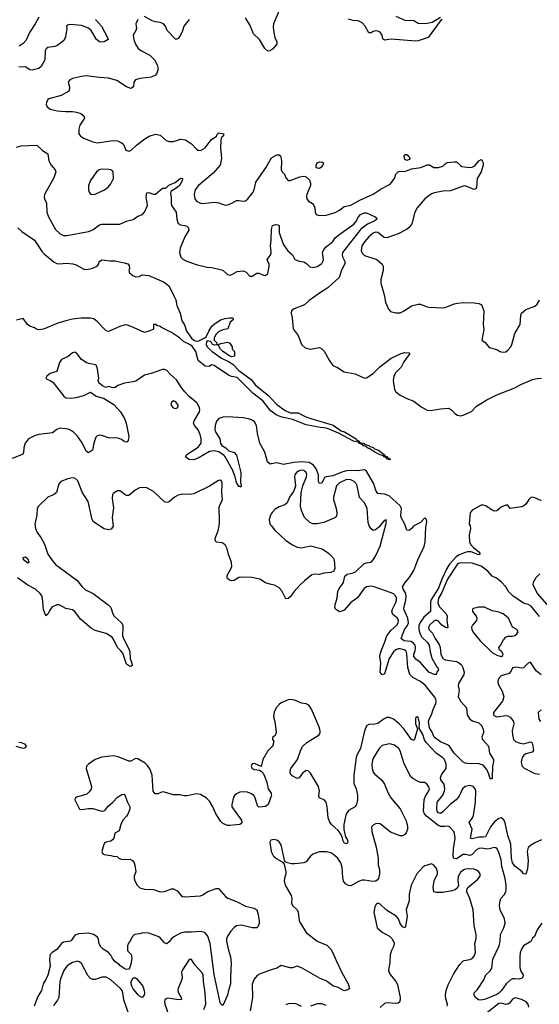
# Model space of a CAD drawing. Header units: inches. Extents: x 1384664 to 1536621, y 460766 to 646467.
# Tile 116 of 256: x 1417758 to 1422389, y 563688 to 572467. Entities that reach past the tile are written whole.
import ezdxf

# ---------------------------------------------------------------- set-up
doc = ezdxf.new("R2010")
doc.units = ezdxf.units.IN
doc.header["$MEASUREMENT"] = 0
for name, color, linetype in [('B4516', 7, 'Continuous'), ('B4517', 7, 'Continuous'), ('B4526', 7, 'Continuous'), ('B4527', 7, 'Continuous')]:
    doc.layers.add(name, color=color, linetype=linetype)

msp = doc.modelspace()

# ---------------------------------------------------------------- linework, layer by layer
at = {"layer": 'B4516', "color": 5}
for points, elevation in [([(1419135.4, 570000), (1419150, 569970.8), (1419159.1, 569919.1), (1419188.7, 569850), (1419203.1, 569783.1), (1419227.3, 569747.3), (1419243.6, 569690), (1419288.6, 569628.6), (1419309.7, 569609.7), (1419330, 569601), (1419355.5, 569604.5), (1419409, 569631), (1419419.1, 569640.9), (1419442.5, 569690), (1419470, 569733.4), (1419490, 569752.2), (1419549.3, 569790.7), (1419590, 569803.2), (1419630.3, 569810.3), (1419658, 569810), (1419661, 569790), (1419634, 569770), (1419612, 569710), (1419570, 569701.2), (1419530, 569684), (1419510, 569662), (1419491, 569630), (1419491.1, 569611.1), (1419512, 569590), (1419514, 569574), (1419530, 569572), (1419550, 569581), (1419610, 569590.8), (1419630, 569582), (1419651, 569550), (1419652, 569530), (1419672, 569510), (1419672.7, 569467.3), (1419650, 569462), (1419628, 569470), (1419569.2, 569510), (1419549.2, 569530), (1419528, 569568), (1419494.4, 569565.6), (1419478, 569570), (1419468.7, 569590), (1419458.6, 569598.6), (1419430, 569605.2), (1419423.9, 569596.1), (1419419.3, 569570), (1419428.4, 569550), (1419474.9, 569510), (1419557.1, 569450), (1419620.3, 569420.3), (1419656.5, 569396.5), (1419710, 569338), (1419819.9, 569259.9), (1419859.5, 569210), (1419976, 569116), (1420000, 569090.3)], 640), ([(1420000, 568975.8), (1419997.6, 568977.6), (1419924.2, 569070), (1419836.6, 569136.6), (1419697, 569277), (1419646.6, 569286.6), (1419618, 569298), (1419490, 569385.2), (1419470, 569388.7), (1419446.4, 569373.6), (1419410, 569377.2), (1419349.3, 569429.3), (1419327.2, 569510), (1419295.2, 569555.2), (1419272.3, 569572.3), (1419219, 569599), (1419182.7, 569630), (1419110, 569677.8), (1419021.8, 569721.8), (1419010, 569732.5), (1418981.4, 569741.5), (1418970, 569750.8), (1418951.6, 569748.4), (1418950, 569708.7), (1418912, 569690), (1418879.8, 569680.2), (1418870, 569679), (1418752.9, 569732.9), (1418710, 569745.6), (1418690, 569744.7), (1418650, 569732.6), (1418550, 569687.6), (1418530, 569693.6), (1418510, 569709.6), (1418452.5, 569772.5), (1418418.8, 569798.8), (1418390, 569807.3), (1418305.9, 569805.9), (1418230, 569797.2), (1418170, 569783.2), (1418098.7, 569761.3), (1417970, 569708.4), (1417930, 569702.9), (1417907.5, 569707.5), (1417890, 569719), (1417850, 569734), (1417829, 569750), (1417790, 569802), (1417730, 569789)], 640), ([(1420000, 568505.7), (1419990, 568503.8), (1419966.1, 568526.1), (1419943.4, 568610), (1419897.4, 568690), (1419876.3, 568776.3), (1419868.4, 568850), (1419850, 568880.7), (1419830, 568896.9), (1419810, 568904.2), (1419750, 568916.7), (1419610, 568925.7), (1419570, 568924.4), (1419532.4, 568910), (1419511.7, 568888.3), (1419499.7, 568850), (1419497.5, 568810), (1419505.1, 568785.1), (1419542.8, 568730), (1419547.8, 568687.8), (1419558.8, 568670), (1419596, 568650), (1419622.4, 568622.4), (1419670, 568608), (1419690, 568583.7), (1419729.1, 568430), (1419725.8, 568345.8), (1419732.3, 568307.7), (1419730, 568298), (1419724, 568304), (1419710, 568306), (1419690, 568339.3), (1419678.6, 568390), (1419654.6, 568454.6), (1419590, 568569.5), (1419582, 568582), (1419533.1, 568613.1), (1419490, 568623.5), (1419450, 568616.4), (1419350, 568556.3), (1419310, 568543), (1419266.9, 568546.9), (1419237.2, 568570), (1419249.3, 568590), (1419350, 568655.9), (1419375.7, 568690), (1419377, 568730), (1419366.4, 568770), (1419350, 568811.1), (1419316.9, 568850), (1419308, 568870), (1419313.3, 568890), (1419360.1, 568970), (1419364.1, 568990), (1419361.4, 569010), (1419336.8, 569050), (1419268.3, 569108.3), (1419230, 569149.8), (1419198.1, 569190), (1419156.9, 569256.9), (1419102.7, 569302.7), (1419070, 569338.4), (1419050, 569347), (1419030, 569347.3), (1418930, 569311.8), (1418870, 569297.6), (1418794.6, 569245.4), (1418770, 569237), (1418692.5, 569227.5), (1418633.7, 569206.3), (1418610, 569189), (1418590, 569185.2), (1418550, 569195.3), (1418530, 569189.2), (1418498.6, 569198.6), (1418464, 569230), (1418459, 569250), (1418464, 569270), (1418449.3, 569370), (1418437.2, 569390), (1418370, 569401.3), (1418350, 569409.7), (1418310, 569436), (1418270, 569488.2), (1418250, 569504.2), (1418230, 569497.6), (1418190, 569463.5), (1418130, 569438), (1418113.4, 569410), (1418090.6, 569330), (1418030, 569312.3), (1418001, 569290), (1417991.3, 569270), (1418000.7, 569260.7), (1418030.5, 569250.5), (1418054.6, 569234.6), (1418150, 569113), (1418170, 569097), (1418211.6, 569091.6), (1418262.5, 569097.5), (1418330, 569117.1), (1418390, 569147.3), (1418438.8, 569110), (1418510, 569088.5), (1418595.9, 569035.9), (1418657, 568970), (1418691.4, 568911.4), (1418707, 568870), (1418730.4, 568750), (1418724.5, 568715.5), (1418717.3, 568702.7), (1418710, 568699), (1418690, 568706.6), (1418664.2, 568724.2), (1418635.9, 568735.9), (1418550, 568739.7), (1418490, 568758.4), (1418470, 568762.7), (1418459.8, 568760.2), (1418445.5, 568754.5), (1418435.9, 568744.1), (1418419.3, 568690), (1418407.7, 568630), (1418370, 568606.6), (1418350, 568619.3), (1418314.6, 568694.6), (1418273.3, 568753.3), (1418238.9, 568790), (1418210, 568808.3), (1418190, 568815.1), (1418116.3, 568823.7), (1418090, 568812.7), (1418050, 568783.6), (1417930, 568768.7), (1417890, 568757.2), (1417835.8, 568730), (1417807.1, 568690), (1417796.1, 568650), (1417791.6, 568608.4), (1417785.3, 568594.7), (1417774, 568586), (1417690, 568554)], 660), ([(1420000, 567432.6), (1419950, 567447.1), (1419897.5, 567477.5), (1419827.9, 567492.1), (1419730, 567498), (1419710, 567492.8), (1419670, 567468.2), (1419650, 567463.5), (1419629.2, 567470), (1419608.4, 567488.4), (1419608.4, 567510), (1419647.6, 567590), (1419646.6, 567630), (1419619.3, 567699.3), (1419606.2, 567750), (1419590, 567785.6), (1419564, 567804), (1419508.4, 567808.4), (1419499.7, 567830), (1419502.3, 567850), (1419527.3, 567910), (1419535.8, 567950), (1419539.8, 567990), (1419535.3, 568124.7), (1419566.9, 568190), (1419559.4, 568250), (1419564, 568330), (1419559.5, 568350), (1419550, 568360.9), (1419530, 568357), (1419450, 568307.8), (1419310, 568241), (1419270, 568233.7), (1419210, 568236.8), (1419170, 568226.8), (1419137, 568210), (1419090, 568169.7), (1419070, 568162.9), (1419050, 568169.2), (1418950, 568261), (1418890, 568293.5), (1418850, 568297.4), (1418827, 568293), (1418787.7, 568272.3), (1418730, 568224.5), (1418710, 568224.5), (1418699, 568230), (1418670, 568255.1), (1418650, 568266), (1418630, 568265.2), (1418590, 568242), (1418584.9, 568230), (1418583, 568197), (1418594.4, 568114.4), (1418583.1, 568030), (1418590.3, 567950), (1418574, 567926), (1418550, 567918.3), (1418510, 567928.8), (1418414.7, 567990), (1418402.7, 568010), (1418368.5, 568170), (1418315.6, 568255.6), (1418275.3, 568355.3), (1418250, 568378.4), (1418230, 568382.2), (1418186.4, 568373.6), (1418124.9, 568350), (1418106.7, 568330), (1418087.3, 568250), (1418065.7, 568234.3), (1418010.4, 568209.6), (1417925.5, 568130), (1417913.4, 568110), (1417910.5, 568050.5), (1417892.8, 567970), (1417898.5, 567930), (1417914.9, 567894.9), (1417947.7, 567850), (1417979.6, 567790), (1418010, 567700.3), (1418044.2, 567650), (1418078.6, 567610), (1418268.5, 567468.5), (1418314.9, 567410), (1418343.7, 567383.7), (1418412.4, 567350), (1418547.4, 567250), (1418570, 567224.9), (1418587.7, 567170), (1418600.3, 567150), (1418666.7, 567090), (1418676.5, 567070), (1418678.9, 567050), (1418674.4, 566970), (1418734.6, 566850), (1418739.8, 566830), (1418742.8, 566770), (1418758.3, 566730), (1418759.3, 566710), (1418750, 566700.7), (1418737, 566703), (1418710, 566719.6), (1418677.9, 566817.9), (1418660.9, 566840.9), (1418628.9, 566868.9), (1418598.5, 566938.5), (1418581.8, 566961.8), (1418530, 566995.2), (1418430, 567020.8), (1418398.2, 567038.2), (1418300.8, 567120.8), (1418250, 567189.8), (1418230, 567204.2), (1418170, 567217.2), (1418110, 567249), (1418090, 567249.8), (1418045.8, 567230), (1418023.1, 567196.9), (1418010, 567167.6), (1417990, 567152), (1417969, 567209), (1417962.3, 567310), (1417954.8, 567330), (1417940.3, 567350), (1417897.7, 567390), (1417830, 567425.6), (1417737.7, 567490)], 680), ([(1420000, 568060.7), (1419993.7, 568050), (1419980.3, 568010), (1419988.9, 567970), (1420000, 567956.1)], 680), ([(1417750, 566026.5), (1417770, 566022.3), (1417800.9, 566010), (1417814.7, 565990), (1417806.6, 565973.4), (1417790, 565968.4), (1417726.4, 565986.3)], 680), ([(1420000, 565978.1), (1419970.7, 565949.3), (1419924, 565870), (1419910, 565808), (1419850, 565835.6), (1419828.7, 565831.3), (1419820.5, 565810), (1419830.8, 565790), (1419850, 565780.4), (1419895.3, 565775.3), (1419910, 565767.3), (1419927.6, 565747.6), (1419940.7, 565720.7), (1419960.2, 565670), (1419973.8, 565610), (1419998.3, 565570), (1420000, 565562)], 720), ([(1420000, 565543), (1419972.7, 565470), (1419950, 565452.3), (1419890, 565446.6), (1419878.6, 565458.6), (1419856.1, 565530), (1419843.9, 565550), (1419825, 565565), (1419790, 565578.5), (1419750, 565582.1), (1419721.3, 565578.7), (1419690, 565564.5), (1419672.8, 565550), (1419665, 565535), (1419648.5, 565470), (1419649.3, 565450), (1419659.7, 565430), (1419735.3, 565330), (1419738, 565310), (1419730, 565297), (1419718.8, 565290), (1419630, 565280.9), (1419610, 565283.1), (1419570, 565299.1), (1419550, 565318.9), (1419506.3, 565386.3), (1419478.5, 565450), (1419450, 565498.9), (1419418.7, 565530), (1419370, 565558.3), (1419330, 565564.7), (1419250, 565547.8), (1419227.5, 565547.5), (1419185.5, 565554.5), (1419130, 565556), (1419050, 565580.9), (1419030, 565582.7), (1418990, 565565.2), (1418965.4, 565565.4), (1418948.1, 565588.1), (1418938.4, 565730), (1418920.5, 565780.5), (1418897.7, 565817.7), (1418876.6, 565836.6), (1418810, 565877.2), (1418790, 565879), (1418750, 565856), (1418730, 565854.5), (1418635.4, 565895.4), (1418590, 565903.9), (1418490, 565890.9), (1418429.5, 565870.5), (1418372, 565830), (1418353.7, 565810), (1418350.3, 565790), (1418397.7, 565630), (1418394.4, 565605.6), (1418378.6, 565581.4), (1418357.4, 565562.6), (1418265.1, 565534.9), (1418254, 565526), (1418250.7, 565510), (1418290, 565428.2), (1418310, 565423.8), (1418370, 565434), (1418410, 565434), (1418490, 565410.5), (1418507, 565413), (1418519.6, 565420.4), (1418545.3, 565454.7), (1418589.7, 565490.3), (1418630, 565534), (1418670, 565558.8), (1418690, 565561), (1418694.6, 565554.6), (1418715.8, 565495.8), (1418740.7, 565450), (1418740.7, 565430), (1418724.9, 565390), (1418710, 565364), (1418677.1, 565330), (1418658.4, 565290), (1418644.7, 565235.3), (1418607.5, 565212.5), (1418596, 565170), (1418585.2, 565154.8), (1418570, 565142.7), (1418527.5, 565132.5), (1418514.8, 565125.2), (1418506.8, 565113.2), (1418491.3, 565050), (1418498, 565030), (1418510, 565024.9), (1418570, 565016), (1418590, 565008.4), (1418626.8, 565006.8), (1418641, 564990), (1418662, 564982), (1418690, 564978.7), (1418741.6, 564981.6), (1418764, 564970), (1418778, 564950), (1418784.9, 564930), (1418792.7, 564870), (1418778.7, 564830), (1418778.3, 564810), (1418783.6, 564790), (1418806.3, 564750), (1418827.8, 564727.8), (1418870, 564713.6), (1418950, 564710.2), (1419010, 564691.5), (1419050, 564694.3), (1419110, 564718.3), (1419130, 564718.9), (1419160.8, 564700.8), (1419196.7, 564656.7), (1419209.1, 564649.1), (1419230, 564646.5), (1419370, 564655.8), (1419390, 564663.8), (1419429.8, 564690.2), (1419510, 564721.1), (1419530, 564720.4), (1419592.8, 564650), (1419614.4, 564634.4), (1419690, 564604.7), (1419770, 564562.8), (1419844.9, 564544.9), (1419870.6, 564530), (1419883, 564490), (1419892.2, 564427.8), (1419892.3, 564407.7), (1419882, 564378), (1419870.4, 564369.6), (1419830.3, 564369.7), (1419734.5, 564394.5), (1419690, 564386.9), (1419670, 564373.3), (1419640, 564340), (1419606.9, 564290), (1419601.3, 564270), (1419602.8, 564250), (1419617.8, 564170), (1419637.8, 564110), (1419644, 564056), (1419636.5, 563930), (1419637.6, 563870), (1419618, 563810), (1419610.5, 563770), (1419570, 563678), (1419550, 563688.7), (1419544.8, 563704.8), (1419490, 563954), (1419456.3, 564230), (1419436.3, 564296.3), (1419409.4, 564329.4), (1419370, 564338.4), (1419290, 564330.8), (1419230, 564330.8), (1419190, 564323.6), (1419131, 564290), (1419108.1, 564270), (1419090, 564243.9), (1419070, 564228.5), (1419050, 564236.3), (1419010, 564282), (1418996.9, 564290), (1418910, 564323), (1418855.6, 564324.4), (1418830, 564315.1), (1418782, 564310), (1418761, 564290), (1418744.5, 564255.5), (1418726.6, 564233.4), (1418719.1, 564210), (1418718, 564170), (1418721, 564161), (1418750.9, 564130.9), (1418756.8, 564096.8), (1418750, 564046), (1418738, 564010), (1418730, 564002), (1418710, 563999), (1418690, 564006), (1418650, 564032.7), (1418643.3, 564043.3), (1418606.9, 564070), (1418581.2, 564101.2), (1418570, 564125.6), (1418550.8, 564150), (1418501, 564181), (1418480, 564200), (1418467.9, 564227.9), (1418461.7, 564270), (1418449.6, 564290), (1418416.9, 564310), (1418370, 564321.7), (1418284.5, 564315.5), (1418250, 564303.1), (1418220.4, 564259.6), (1418210, 564252), (1418150, 564242), (1418130, 564229.8), (1418090, 564177.5), (1418047.2, 564150), (1418028.9, 564131.1), (1418024.3, 564090), (1418030, 564028.7), (1418010, 563949), (1417992.4, 563910), (1417966.4, 563870), (1417953.4, 563810), (1417921.1, 563758.9), (1417886.5, 563670)], 720), ([(1420000, 565150.5), (1419998, 565150), (1419986.4, 565133.6), (1420000, 565053.9)], 740), ([(1419398.5, 563641.5), (1419416.4, 563690), (1419411.9, 563790), (1419397.4, 563890), (1419393.8, 563950), (1419382, 563970), (1419318.7, 564038.7), (1419290, 564088), (1419270, 564088.7), (1419210, 563995.3), (1419200.7, 563970), (1419207.7, 563930), (1419204.4, 563910), (1419170.3, 563830), (1419168.9, 563810), (1419173.4, 563790), (1419196.4, 563750), (1419201, 563730), (1419172.2, 563727.8), (1419078.6, 563741.4), (1419062.3, 563737.7), (1419051.3, 563728.7), (1419047.6, 563710), (1419051.2, 563690), (1419109.6, 563529.6)], 740), ([(1418734.9, 563590), (1418687.5, 563727.5), (1418677.8, 563790), (1418670.4, 563810), (1418655.2, 563830), (1418570, 563904.9), (1418530, 563930.8), (1418490, 563928.9), (1418430, 563910.4), (1418410, 563910.4), (1418390, 563917.9), (1418365.7, 563945.7), (1418310, 564052.3), (1418290, 564067), (1418270, 564072), (1418230, 564061.6), (1418180.5, 564030), (1418150.2, 563989.8), (1418126.5, 563930), (1418116.9, 563890), (1418105.6, 563750), (1418094.5, 563725.5), (1418067.1, 563690), (1418058.4, 563670)], 740), ([(1420000, 563996), (1419990, 563993.3), (1419900.3, 563959.7), (1419874.7, 563945.3), (1419847.7, 563912.2), (1419831.5, 563868.5), (1419832.3, 563750), (1419813.4, 563630)], 740)]:
    msp.add_lwpolyline(points, dxfattribs=dict(at, elevation=elevation))
for points, elevation in [([(1419130, 569069.4), (1419108.5, 569050), (1419108.3, 569028.3), (1419126, 569006), (1419150, 569001.6), (1419169, 569010), (1419170.8, 569030), (1419150, 569059.6)], 680), ([(1417830, 567622.7), (1417792.7, 567650), (1417790, 567670.6), (1417810, 567677.6), (1417830, 567659.1), (1417838.8, 567630), (1417836.3, 567623.7)], 660), ([(1418850, 563749.4), (1418830, 563758), (1418818, 563770), (1418770, 563826), (1418756.8, 563850), (1418750.8, 563870), (1418751.9, 563890), (1418770, 563923.1), (1418790, 563924.2), (1418798.2, 563918.2), (1418854.6, 563850), (1418868.2, 563810), (1418870.3, 563790), (1418867.3, 563770)], 720)]:
    msp.add_lwpolyline(points, close=True, dxfattribs=dict(at, elevation=elevation))
at = {"layer": 'B4517', "color": 5}
for points, elevation in [([(1418433.1, 572470), (1418486.4, 572410), (1418540.4, 572310), (1418546.8, 572290), (1418510, 572269.5), (1418490, 572265.6), (1418470, 572269.7), (1418442.7, 572290), (1418395.7, 572370), (1418371, 572391), (1418310, 572416.8), (1418210, 572423.7), (1418190, 572421.2), (1418176, 572410), (1418178, 572390), (1418166.1, 572313.9), (1418154, 572286), (1418123.1, 572256.9), (1418090, 572234), (1418070, 572227.3), (1418010, 572219.7), (1417992.7, 572207.3), (1417985.8, 572190), (1417983.2, 572110), (1417950.9, 572050), (1417930, 572030.7), (1417870, 572016.8), (1417850, 572021.1), (1417810, 572046.9), (1417750, 572044.2)], 660), ([(1417929, 572490), (1417896.5, 572430), (1417846.4, 572353.6), (1417814.8, 572285.2), (1417790, 572253.6), (1417754.8, 572230)], 640), ([(1418810, 572469.2), (1418794.4, 572430), (1418799.5, 572390), (1418793.4, 572370), (1418770.2, 572330), (1418774.8, 572290), (1418790, 572248.5), (1418815.3, 572210), (1418842.6, 572190), (1418919.5, 572150), (1418959.5, 572110), (1418983.8, 572063.8), (1418991.8, 572030), (1418981.6, 571990), (1418968.7, 571971.3), (1418930, 571955.8), (1418830, 571943.1), (1418789.3, 571930.7), (1418776, 571910), (1418773.1, 571870), (1418750, 571854.7), (1418710, 571867.7), (1418624.9, 571924.9), (1418550, 571946.6), (1418470, 571950.8), (1418350, 571965.3), (1418310, 571962), (1418230, 571943.5), (1418204, 571930), (1418190.6, 571910), (1418202, 571870), (1418202, 571850), (1418194.8, 571830), (1418129, 571791), (1418018.8, 571761.2), (1418010, 571756), (1417997.1, 571730), (1417995.5, 571710), (1418002, 571690), (1418029.1, 571669.1), (1418093.4, 571653.4), (1418170, 571647.8), (1418230, 571649.2), (1418264.1, 571644.1), (1418304, 571630), (1418331.3, 571611.3), (1418335.8, 571590), (1418294.4, 571525.6), (1418285.5, 571490), (1418284, 571450), (1418299.1, 571430), (1418330, 571410.3), (1418401.6, 571381.6), (1418450, 571370.2), (1418590, 571390.2), (1418630, 571388.5), (1418666.8, 571370), (1418679, 571359), (1418687.3, 571350), (1418705.4, 571305.4), (1418730, 571294), (1418750, 571302), (1418799.3, 571350), (1418874.6, 571405.4), (1418912, 571428), (1418970, 571446.7), (1419010, 571437.6), (1419064.9, 571390), (1419090, 571381.3), (1419130, 571380.3), (1419190, 571401.7), (1419234.8, 571394.8), (1419290, 571361.7), (1419333.8, 571313.8), (1419350, 571303.6), (1419370, 571301.8), (1419410, 571325.2), (1419463.4, 571396.6), (1419513.2, 571430), (1419521.2, 571450), (1419530, 571458.8), (1419577.3, 571450), (1419570.4, 571430), (1419558.8, 571421.2), (1419552.5, 571407.5), (1419550.2, 571389.8), (1419548.3, 571328.3), (1419557.7, 571230), (1419544, 571170), (1419482.2, 571097.8), (1419351.3, 570990), (1419321.1, 570950), (1419314, 570910), (1419319.6, 570870), (1419332.7, 570850), (1419370.2, 570830.2), (1419390, 570828.4), (1419490, 570839.1), (1419533.3, 570833.3), (1419590, 570814.6), (1419610, 570815.2), (1419649.5, 570830), (1419690, 570854.4), (1419710, 570855.3), (1419750, 570847.9), (1419770, 570852.7), (1419790.5, 570869.5), (1419837.8, 570930), (1419846.6, 570950), (1419862.3, 571017.7), (1419952.9, 571147.1), (1419990, 571214.8), (1420000, 571228.8)], 680), ([(1419270, 572468.6), (1419222, 572410), (1419210, 572369.2), (1419191.2, 572328.8), (1419170, 572299), (1419150, 572289.5), (1419071.6, 572370), (1419058, 572410), (1419039.6, 572430), (1419010, 572442), (1418970, 572447.4), (1418937.5, 572457.5), (1418870, 572495.8)], 680), ([(1420000, 572197.3), (1419990, 572190.7), (1419970, 572187.3), (1419943.2, 572210), (1419896.3, 572290), (1419841.7, 572341.7), (1419810, 572422.4), (1419770, 572484.2)], 680), ([(1417730, 571331.7), (1417770, 571343.7), (1417910, 571348.4), (1417960.2, 571300.2), (1418010.4, 571270), (1418018, 571210), (1418026, 571190), (1418038, 571170), (1418075.5, 571130), (1418080.5, 571110), (1418062, 571058), (1417979.3, 570910), (1417974.9, 570890), (1417978.4, 570870), (1417995.8, 570830), (1417998.9, 570750), (1418015.3, 570710), (1418078, 570598), (1418118.9, 570558.9), (1418150, 570542.6), (1418177.8, 570542.2), (1418370, 570579.6), (1418410, 570592.9), (1418470, 570636.9), (1418490, 570642.7), (1418650, 570644.7), (1418710, 570670.4), (1418770, 570686.4), (1418810, 570714.4), (1418852.3, 570730), (1418871.3, 570750), (1418896.4, 570810), (1418884.5, 570890), (1418890, 570922.8), (1418910, 570926.7), (1418950, 570911.6), (1418970, 570911.6), (1419030, 570963.8), (1419053.6, 570966.4), (1419070, 570974.9), (1419087.5, 570992.5), (1419144.5, 571015.5), (1419190, 571053), (1419210, 571050.7), (1419207.7, 571030), (1419183.1, 570990), (1419163.1, 570970), (1419106.1, 570933.9), (1419102.9, 570917.1), (1419109.1, 570889.1), (1419107.7, 570830), (1419111.9, 570810), (1419154.2, 570750), (1419159.7, 570690), (1419169.2, 570649.2), (1419190, 570637.6), (1419230, 570633.4), (1419246.5, 570626.5), (1419262, 570610), (1419263.1, 570603.1), (1419264.6, 570590), (1419228.8, 570531.2), (1419188.9, 570428.9), (1419182.8, 570390), (1419194.9, 570350), (1419212.1, 570332.1), (1419238.5, 570318.5), (1419330, 570285.7), (1419430, 570259.5), (1419470, 570258), (1419556.8, 570236.8), (1419572, 570230), (1419610, 570196), (1419630, 570190.8), (1419650, 570194.8), (1419697.2, 570222.8), (1419748.5, 570228.5), (1419775.3, 570215.3), (1419810, 570181), (1419830, 570180.7), (1419871.9, 570208.1), (1419890, 570208.2), (1419930, 570188.7), (1419950, 570186.7), (1419970, 570205.5), (1419981.6, 570270), (1419981.5, 570290), (1419969.6, 570310), (1419964.2, 570330), (1419992.6, 570367.4), (1420000, 570388)], 660), ([(1417742, 570610), (1417777.4, 570577.4), (1417890, 570501.3), (1417958.5, 570398.5), (1417977.8, 570377.8), (1418065.5, 570305.5), (1418090, 570293.2), (1418110, 570290.1), (1418175.1, 570295.1), (1418230.9, 570290.9), (1418260.4, 570280.4), (1418330, 570244.2), (1418350, 570241.3), (1418402, 570250), (1418449, 570270), (1418462.7, 570290), (1418467.5, 570312.5), (1418490, 570325.5), (1418563.5, 570316.5), (1418610, 570315.8), (1418690, 570300.7), (1418722, 570290), (1418735.3, 570275.3), (1418738, 570250), (1418731.3, 570230), (1418738, 570210), (1418766, 570186), (1418790, 570174), (1418822, 570178), (1418850, 570191), (1418910, 570187.3), (1419041, 570130), (1419070.8, 570110), (1419090.6, 570090), (1419135.4, 570000)], 640), ([(1420000, 570396), (1419993.5, 570450), (1420000, 570502.3)], 660)]:
    msp.add_lwpolyline(points, dxfattribs=dict(at, elevation=elevation))
at = {"layer": 'B4517', "color": 5, "elevation": 680}
msp.add_lwpolyline([(1418490, 571134.5), (1418467.3, 571130), (1418442, 571110), (1418390, 571033.2), (1418370.4, 570989.6), (1418370.4, 570950), (1418377.6, 570930), (1418390, 570913), (1418410, 570908.7), (1418430, 570912.4), (1418514, 570950), (1418545.8, 570974.2), (1418570, 571002.8), (1418594, 571050), (1418592.7, 571110), (1418581.5, 571121.5), (1418569.5, 571129.5), (1418552.4, 571132.4)], close=True, dxfattribs=at)
at = {"layer": 'B4526', "color": 5}
for points, elevation in [([(1420389.4, 570000), (1420337.9, 569962.1), (1420296.6, 569923.4), (1420206, 569890), (1420182, 569870), (1420177, 569850), (1420186.4, 569810), (1420194.8, 569710), (1420238.8, 569650), (1420270.7, 569570), (1420301.7, 569541.7), (1420348.3, 569528.3), (1420430, 569543), (1420450, 569533.4), (1420471.5, 569511.5), (1420515.8, 569430), (1420550, 569383), (1420590, 569364.9), (1420650, 569327.6), (1420749.2, 569309.2), (1420830, 569270.4), (1420850, 569272.7), (1420910, 569311.8), (1420969.2, 569370.8), (1421070, 569450.3), (1421159, 569490), (1421190, 569498.7), (1421230, 569498), (1421234.8, 569490), (1421182.2, 569417.8), (1421159.2, 569370), (1421110, 569320.4), (1421092.8, 569290), (1421087.3, 569250), (1421098, 569170), (1421111.6, 569150), (1421150, 569119.6), (1421209.3, 569089.3), (1421270, 569066.4), (1421335.2, 569015.2), (1421390, 568985.2), (1421418.4, 568981.6), (1421510, 568998), (1421583, 569003), (1421610, 568986.4), (1421635.8, 568955.8), (1421660.1, 568940.1), (1421690, 568935.9), (1421710, 568940.9), (1421784.9, 568975.1), (1421830, 569020.9), (1421921.9, 569078.1), (1422010, 569122.2), (1422170, 569185.2), (1422225.7, 569214.3), (1422330, 569257.8), (1422370, 569269.1), (1422410, 569271.9)], 660), ([(1421009.8, 570000), (1421019.5, 569950), (1421044.9, 569884.9), (1421064.2, 569864.2), (1421110, 569852.9), (1421150, 569854.9), (1421186, 569870), (1421250, 569915.5), (1421310, 569930.5), (1421330.5, 569930.5), (1421382, 569910), (1421405.5, 569905.5), (1421530, 569899.1), (1421550, 569900.7), (1421630, 569933.4), (1421659.5, 569940.5), (1421710, 569944.9), (1421810, 569944), (1421850, 569937.3), (1421870, 569926.8), (1421877.6, 569917.6), (1421894.4, 569870), (1421890.4, 569750.4), (1421896.1, 569703.9), (1421878, 569610), (1421907.5, 569587.5), (1421943.8, 569543.8), (1422010, 569527.3), (1422038, 569510), (1422063.8, 569503.8), (1422090, 569507), (1422110, 569520.5), (1422134.5, 569550), (1422144.5, 569570), (1422172.1, 569667.9), (1422217.6, 569750), (1422223.7, 569830), (1422230, 569851), (1422270, 569884), (1422350, 569914), (1422369.2, 569930), (1422390, 569966)], 680), ([(1420000, 569090.3), (1420050, 569036.5), (1420123.6, 568983.5), (1420170, 568961.5), (1420240.9, 568960.9), (1420302, 568930), (1420354, 568910), (1420551.9, 568851.9), (1420622.5, 568802.5), (1420652.3, 568792.3), (1420756, 568730), (1420761.3, 568721.3), (1420784.9, 568710), (1420782, 568702), (1420794.9, 568694.9), (1420826, 568690), (1420825.4, 568685.4), (1420830, 568686.8), (1420838.4, 568678.4), (1420870, 568670.2), (1420880.2, 568660.2), (1420910, 568651.8), (1420922, 568642), (1420955.8, 568630), (1421007.7, 568590), (1421003.6, 568583.6), (1421010, 568584.7), (1421014.6, 568574.6), (1421030, 568573.6), (1421040.3, 568560.3), (1421064, 568550), (1421057.6, 568542.4), (1421030, 568549.8), (1421023.6, 568563.6), (1421004.5, 568570), (1420999.3, 568579.3), (1420970, 568586.3), (1420924.2, 568610), (1420880.1, 568640.1), (1420855.1, 568650), (1420854.8, 568654.8), (1420842.4, 568662.4), (1420818, 568670), (1420817.5, 568677.5), (1420782.7, 568690), (1420778.9, 568698.9), (1420732.3, 568710), (1420600.8, 568780.8), (1420516.1, 568816.1), (1420490, 568824.4), (1420435.3, 568830), (1420310, 568853.8), (1420190, 568900.9), (1420086.4, 568926.4), (1420044.5, 568944.5), (1420000, 568975.8)], 640), ([(1422410, 568176.2), (1422350, 568205.1), (1422330, 568209.7), (1422313.7, 568206.3), (1422295.5, 568190), (1422272.7, 568150), (1422250, 568129.6), (1422230, 568122.9), (1422130, 568108), (1422110, 568138), (1422090, 568138), (1422050, 568121.2), (1422010, 568089.2), (1421993.7, 568086.3), (1421970, 568092.7), (1421913.3, 568133.3), (1421890, 568138.7), (1421870, 568137.2), (1421790, 568094.3), (1421772.4, 568070), (1421762.8, 567970), (1421773.7, 567953.7), (1421777, 567930), (1421764.7, 567870), (1421768.5, 567810), (1421782.9, 567782.9), (1421801.5, 567761.5), (1421850, 567722.4), (1421859.5, 567710), (1421859.5, 567700.5), (1421850, 567694.5), (1421783.3, 567723.3), (1421750, 567723.2), (1421730, 567717.8), (1421667.8, 567692.2), (1421645.9, 567674.1), (1421588.9, 567611.1), (1421564.8, 567575.2), (1421520.1, 567479.9), (1421490, 567397.7), (1421423.9, 567290), (1421419, 567270), (1421418.4, 567190), (1421359.6, 567140.4), (1421327.1, 567092.9), (1421315.6, 567064.4), (1421314.3, 567030), (1421327, 566987), (1421341.4, 566961.4), (1421390, 566917.3), (1421408.7, 566890), (1421418, 566830), (1421433, 566773), (1421476.5, 566696.5), (1421484.4, 566690), (1421491.3, 566670), (1421474.8, 566650), (1421470, 566626), (1421469, 566629), (1421451, 566629), (1421403.6, 566650), (1421330, 566735.6), (1421290, 566765.4), (1421270, 566788.4), (1421269.9, 566810), (1421281.7, 566838.3), (1421285.6, 566870), (1421282.3, 566890), (1421268.9, 566908.9), (1421242.9, 566922.9), (1421182.7, 566930), (1421158.9, 566950), (1421187.2, 567030), (1421215.4, 567064.6), (1421222.9, 567090), (1421216.7, 567130), (1421182.7, 567210), (1421186.5, 567246.5), (1421198.8, 567290), (1421201.4, 567330), (1421195.8, 567355.8), (1421176.5, 567390), (1421170.9, 567410), (1421193.7, 567450), (1421229.8, 567490.2), (1421270, 567554.6), (1421307.7, 567652.3), (1421362.3, 567770), (1421371.2, 567810), (1421379, 567941), (1421388, 567990), (1421382.9, 568010), (1421370, 568026.6), (1421330, 567982.7), (1421270, 567954), (1421251, 567930), (1421230, 567914), (1421210, 567915.3), (1421189.5, 567970), (1421157.6, 568030), (1421155.6, 568050), (1421162, 568110), (1421150, 568132.7), (1421050, 568223.2), (1421010, 568237.1), (1420950, 568241.1), (1420932.8, 568270), (1420915, 568330), (1420850, 568441.6), (1420832.8, 568452.8), (1420770, 568443.6), (1420710, 568448.1), (1420670, 568443.7), (1420630, 568432.1), (1420550, 568398.8), (1420488.4, 568391.6), (1420474.7, 568385.3), (1420450, 568335.6), (1420430, 568332.3), (1420422.7, 568350), (1420420.3, 568410), (1420401.9, 568461.9), (1420375.9, 568495.9), (1420337.6, 568517.6), (1420270, 568524.2), (1420202.3, 568517.7), (1420110, 568501.6), (1420050, 568515), (1420000, 568505.7)], 660), ([(1422390, 567145.7), (1422316.5, 567236.5), (1422290, 567253.3), (1422250, 567263.8), (1422153.4, 567330), (1422116, 567370), (1422090.9, 567410), (1422052, 567452), (1422006.5, 567486.5), (1421970, 567506.4), (1421931.5, 567550), (1421870, 567594.4), (1421790, 567622.5), (1421690, 567624.5), (1421670, 567619), (1421657.3, 567610), (1421570, 567477.9), (1421521.6, 567358.4), (1421491.9, 567310), (1421485.2, 567270), (1421489.6, 567250), (1421502.2, 567230), (1421558.1, 567170), (1421568.9, 567150), (1421564.4, 567110), (1421573.6, 567046.4), (1421570, 567043.1), (1421550, 567049.9), (1421521.5, 567070), (1421490, 567104.7), (1421470, 567112.1), (1421450, 567105.2), (1421410.2, 567070), (1421401.6, 567050), (1421406, 567030), (1421438.5, 566998.5), (1421462.1, 566950), (1421496, 566896), (1421504.6, 566870), (1421512.5, 566810), (1421530.1, 566770.1), (1421550, 566758), (1421650, 566744.6), (1421670, 566736.9), (1421694.7, 566714.7), (1421708.6, 566690), (1421718.6, 566650), (1421715.4, 566630), (1421669.3, 566549.3), (1421667.2, 566527.2), (1421676.2, 566490), (1421667.2, 566430), (1421689.1, 566389.1), (1421739.3, 566330), (1421747.7, 566270), (1421770, 566230.7), (1421794.2, 566214.2), (1421850, 566198.5), (1421876.8, 566170), (1421891.3, 566130), (1421890.6, 566110), (1421878.5, 566070), (1421883.9, 566050), (1421937.7, 565990), (1421946.3, 565926.3), (1421981.4, 565870), (1421981.1, 565850), (1421971, 565810), (1421970, 565706), (1421962, 565698), (1421950, 565698.7), (1421939.5, 565739.5), (1421920.8, 565780.8), (1421890, 565819.4), (1421853, 565832.9), (1421750, 565834.6), (1421730, 565837.2), (1421710, 565847), (1421630, 565925.8), (1421589.2, 565990), (1421570, 566002.6), (1421510, 566027.8), (1421451.7, 566070), (1421434, 566114), (1421410, 566152), (1421402.1, 566210), (1421406.8, 566230), (1421429.1, 566270), (1421442.4, 566317.6), (1421465.7, 566370), (1421470.9, 566390), (1421468.3, 566410), (1421456.6, 566430), (1421372.2, 566532.2), (1421330, 566565.3), (1421261.7, 566601.7), (1421236.1, 566630), (1421217.8, 566690), (1421209.9, 566809.9), (1421207.2, 566827.2), (1421199.5, 566839.5), (1421185.4, 566850), (1421150, 566857.8), (1421130, 566856.9), (1421110, 566848.3), (1421090, 566829.3), (1421052.7, 566770), (1421010, 566635.1), (1420990, 566624.5), (1420970, 566649.7), (1420975.9, 566730), (1420968.1, 566790), (1420969.9, 566810), (1420985.3, 566854.7), (1421011.1, 566911.1), (1421030, 566972.1), (1421070, 567025.4), (1421119.1, 567070), (1421131, 567090), (1421135.2, 567110), (1421126.8, 567130), (1421083.1, 567163.1), (1421074.7, 567190), (1421080.5, 567210), (1421112.1, 567270), (1421117.2, 567290), (1421117.6, 567310), (1421109, 567330), (1421090, 567348.2), (1421070, 567356.9), (1420917.4, 567410), (1420890, 567415.8), (1420870, 567414.4), (1420850, 567408.9), (1420826.7, 567393.3), (1420767.9, 567312.1), (1420710, 567269.9), (1420650, 567202), (1420630, 567192), (1420610, 567188.5), (1420573.3, 567210), (1420568, 567230), (1420569, 567251), (1420588, 567312), (1420594.4, 567370), (1420604.8, 567395.2), (1420633.5, 567430), (1420643, 567450), (1420654.9, 567505.1), (1420676.3, 567523.7), (1420730, 567533.7), (1420750, 567544.9), (1420824.5, 567615.5), (1420850, 567625.2), (1420890, 567631.7), (1420910, 567650.3), (1420930, 567683.2), (1420970, 567772.9), (1421027.3, 567987.3), (1421024.7, 567995.3), (1421028.4, 568008.4), (1421016.8, 568003.2), (1421010, 568005.6), (1420958.3, 567941.7), (1420930, 567917.6), (1420910, 567914), (1420890, 567927.3), (1420873.8, 567953.8), (1420865.3, 567985.3), (1420854.1, 568110), (1420830, 568159.8), (1420787.9, 568207.9), (1420767.3, 568310), (1420754.5, 568334.5), (1420739.4, 568350), (1420710, 568365.4), (1420670, 568368.5), (1420610, 568337.3), (1420581.7, 568310), (1420554.9, 568210), (1420554.9, 568190), (1420580.2, 568110), (1420586.2, 568070), (1420583.9, 568050), (1420571.7, 568030), (1420470, 567985.1), (1420409.2, 567970.8), (1420370, 567970.8), (1420342.7, 567982.7), (1420295.6, 568030), (1420269.6, 568090), (1420261.6, 568130), (1420266.3, 568250), (1420282, 568310), (1420315.2, 568390), (1420317.2, 568410), (1420311.2, 568430), (1420290, 568447.3), (1420270, 568449.8), (1420250, 568443.4), (1420226.4, 568430), (1420211.1, 568410), (1420207.1, 568390), (1420215, 568310), (1420211.3, 568288.7), (1420199, 568261), (1420164.4, 568210), (1420140.9, 568159.1), (1420119.9, 568140.1), (1420070, 568123), (1420035.9, 568104.1), (1420007.2, 568072.8), (1420000, 568060.7)], 680), ([(1420000, 567956.1), (1420030, 567918.7), (1420130, 567824.4), (1420190, 567783.7), (1420230, 567763.8), (1420270, 567759.3), (1420350, 567776.4), (1420454.8, 567750), (1420510.6, 567710), (1420550.7, 567670), (1420562, 567650), (1420567.1, 567572.9), (1420558, 567550), (1420530, 567537), (1420470, 567532.4), (1420430, 567519.8), (1420390, 567522), (1420363.4, 567516.6), (1420296.2, 567463.8), (1420255.3, 567424.7), (1420204.9, 567370), (1420170, 567322), (1420150, 567307.6), (1420130, 567304.5), (1420095.7, 567375.7), (1420070, 567402), (1420030, 567424), (1420000, 567432.6)], 680), ([(1422392.8, 567527.2), (1422358.7, 567490), (1422335.3, 567450), (1422330.3, 567430), (1422369.3, 567350), (1422476.8, 567230)], 680), ([(1422405.3, 566625.3), (1422360.2, 566660.2), (1422310, 566739.5), (1422290, 566729.4), (1422250, 566687.3), (1422230, 566685.1), (1422185.8, 566694.2), (1422150.6, 566689.4), (1422139.9, 566660.1), (1422122, 566638), (1422050, 566616.5), (1422026, 566590), (1422019, 566570), (1422022.4, 566542.4), (1422059.4, 566479.4), (1422071.9, 566430), (1422060.2, 566390), (1421981.6, 566290), (1421980.2, 566270), (1421990, 566259.6), (1422011.7, 566251.7), (1422090, 566262.4), (1422110, 566260.1), (1422128.8, 566248.8), (1422145.9, 566230), (1422159.2, 566210), (1422162.2, 566190), (1422146.7, 566130), (1422149.3, 566090), (1422160.2, 566050), (1422178.3, 566030), (1422210, 566018.2), (1422250, 566011.6), (1422310, 566029.2), (1422322.8, 566022.8), (1422330.1, 566010.1), (1422338.9, 565950), (1422325, 565935), (1422270, 565921.7), (1422252.4, 565910), (1422236.5, 565890), (1422226.7, 565850), (1422232.9, 565812.9), (1422254.4, 565794.4), (1422350, 565746.7), (1422390, 565739.3)], 720), ([(1422410, 565155.6), (1422350, 565128.7), (1422310, 565104), (1422290, 565085.1), (1422280.6, 565050), (1422289.2, 564970), (1422284.1, 564895.9), (1422270, 564848.7), (1422250, 564852.3), (1422237.6, 564870), (1422170, 564919.3), (1422149.9, 564950), (1422140.2, 564990), (1422134.3, 565114.3), (1422110, 565191.8), (1422086.2, 565306.2), (1422073.1, 565333.1), (1422062.4, 565342.4), (1422050, 565349.1), (1422030, 565344.7), (1421990, 565315.2), (1421955, 565270), (1421910, 565182.3), (1421890, 565177.5), (1421850, 565179.1), (1421790, 565162.5), (1421776.3, 565170), (1421791.4, 565250), (1421765.3, 565310), (1421794.7, 565350), (1421803.8, 565370), (1421821.5, 565490), (1421822.3, 565590), (1421817, 565610), (1421801.1, 565630), (1421770, 565639.6), (1421730, 565629.9), (1421706.1, 565610), (1421675.6, 565544.4), (1421649.1, 565510.9), (1421596.1, 565470), (1421530, 565405), (1421510, 565390.7), (1421490, 565395.8), (1421480.2, 565410), (1421476, 565430), (1421479.3, 565490), (1421530, 565551.6), (1421545.2, 565590), (1421548.2, 565610), (1421540.7, 565650), (1421512.7, 565690), (1421508.2, 565710), (1421521.1, 565738.9), (1421560.7, 565790), (1421560.6, 565830), (1421544.7, 565870), (1421530, 565886.1), (1421470, 565927.9), (1421380.9, 566020.9), (1421364.8, 566044.8), (1421350, 566093.5), (1421318.4, 566150), (1421322.2, 566197.8), (1421310, 566247.3), (1421290, 566249.3), (1421286.1, 566233.9), (1421287.2, 566190), (1421304.6, 566144.6), (1421280.3, 566059.7), (1421270, 566040.9), (1421250, 566049.7), (1421182.9, 566142.9), (1421140.7, 566190), (1421090.5, 566229.5), (1421070, 566239.9), (1421050, 566245.4), (1421030, 566244.2), (1421005.5, 566234.5), (1420950, 566192.3), (1420924.9, 566184.9), (1420870, 566184.2), (1420850, 566171.5), (1420830, 566127.3), (1420796.1, 565970), (1420764.8, 565915.2), (1420756, 565890), (1420735.5, 565730), (1420735.6, 565655.6), (1420755.8, 565610), (1420770, 565552), (1420770.4, 565510), (1420760.3, 565470), (1420748.4, 565450), (1420690, 565416), (1420671.1, 565390), (1420665.9, 565374.1), (1420648.3, 565290), (1420647.1, 565247.1), (1420661.5, 565181.5), (1420679.5, 565150), (1420684, 565130), (1420670, 565119.5), (1420650, 565127.6), (1420637.6, 565150), (1420635.1, 565175.1), (1420614.5, 565214.5), (1420596.9, 565236.9), (1420538, 565290), (1420518.5, 565318.5), (1420507.2, 565350), (1420498.7, 565450), (1420489.2, 565489.2), (1420471.3, 565511.3), (1420427.6, 565530), (1420423.1, 565550), (1420429.1, 565590), (1420420.6, 565630), (1420350, 565748.2), (1420330, 565769.7), (1420310, 565772.1), (1420278.7, 565750), (1420250, 565706), (1420230, 565702), (1420185.9, 565725.9), (1420167.5, 565747.5), (1420167.4, 565770), (1420174, 565790), (1420235.1, 565870), (1420263.3, 565956.7), (1420281, 565990), (1420317.3, 566022.7), (1420426.6, 566090), (1420435.7, 566110), (1420435.3, 566124.7), (1420430, 566152), (1420359.9, 566319.9), (1420334.9, 566354.9), (1420310, 566366.2), (1420270, 566372.8), (1420210, 566399.7), (1420170, 566405.6), (1420150, 566403.6), (1420090, 566376.2), (1420070, 566362), (1420043.8, 566330), (1420027, 566293), (1420021.6, 566250), (1420033, 566210), (1420044, 566110), (1420035.3, 566084.7), (1420012.7, 566067.3), (1420012, 566050), (1420022, 566030), (1420010, 565988), (1420000, 565978.1)], 720), ([(1422406.1, 566313.9), (1422380.5, 566290), (1422385.5, 566230), (1422400.7, 566210)], 740), ([(1422412.9, 564410), (1422370, 564351.2), (1422347.9, 564292.1), (1422330, 564276.2), (1422313.1, 564246.9), (1422250, 564208.7), (1422230, 564178.9), (1422220.1, 564150), (1422214.6, 564110), (1422214.9, 564014.9), (1422224.5, 563984.5), (1422244.2, 563950), (1422243.8, 563930), (1422230, 563917.6), (1422210, 563911.2), (1422170, 563916.4), (1422150, 563914), (1422130, 563902.8), (1422094.4, 563870), (1422053.7, 563810), (1422030, 563786.2), (1422010, 563774), (1421910, 563734.5), (1421870, 563723.7), (1421847.3, 563727.3), (1421821.2, 563750), (1421809, 563770), (1421809.2, 563790), (1421839.1, 563820.9), (1421895.4, 563904.6), (1421913.3, 563950), (1421952.8, 563987.2), (1421965, 564010), (1421974.7, 564090), (1422030.8, 564209.2), (1422040.2, 564250), (1422044.1, 564310), (1422072.9, 564370), (1422084.1, 564410), (1422078.8, 564450), (1422039.6, 564530), (1422033.9, 564570), (1422039.8, 564610), (1422047.4, 564630), (1422075.8, 564664.2), (1422089.8, 564690), (1422094.4, 564710), (1422093.8, 564750), (1422083.7, 564810), (1422055.3, 564915.3), (1422050, 564977), (1422030, 565040.7), (1422014.5, 565074.5), (1422002.2, 565082.2), (1421990, 565084.7), (1421930, 565069.8), (1421870, 565080.6), (1421850, 565075.9), (1421830, 565064.7), (1421790, 565023.9), (1421770, 565014.6), (1421730, 565023.1), (1421710, 565022.5), (1421650, 564985.8), (1421627.3, 564987.3), (1421622.2, 565010), (1421625.2, 565074.8), (1421638.4, 565170), (1421634.5, 565210), (1421626.9, 565230), (1421590, 565271.5), (1421570, 565277.2), (1421548.1, 565271.9), (1421510, 565273.2), (1421484.2, 565284.2), (1421385, 565365), (1421365.7, 565385.7), (1421358.4, 565410), (1421362.1, 565510), (1421376.1, 565543.9), (1421405.1, 565590), (1421409.5, 565610), (1421400.9, 565630), (1421390, 565649), (1421370, 565665.2), (1421330, 565665.6), (1421310, 565673.3), (1421261.1, 565701.1), (1421240.1, 565720.1), (1421181.1, 565841.1), (1421150, 565946.6), (1421136, 565970), (1421098.8, 565998.8), (1421070, 566008.6), (1421050, 566009.8), (1420990, 565996.4), (1420960.9, 565970), (1420904.6, 565875.4), (1420896.5, 565830), (1420901, 565790), (1420910, 565758), (1420922, 565742), (1420986.9, 565686.9), (1421008.5, 565650), (1421042, 565570), (1421067.2, 565530), (1421149.1, 565430), (1421203, 565323), (1421214, 565274), (1421213.2, 565250), (1421202.5, 565217.5), (1421190, 565200.5), (1421170.2, 565189.8), (1421150, 565189.8), (1421064.1, 565224.1), (1420970, 565296.2), (1420950, 565300.9), (1420930, 565296), (1420910, 565285.2), (1420894.8, 565270), (1420896.4, 565230), (1420935.3, 565090), (1420954, 564990), (1420953.7, 564930), (1420964, 564890), (1420964.2, 564850), (1420955.6, 564810), (1420944.5, 564795.5), (1420930, 564786.4), (1420910, 564784), (1420830, 564795.9), (1420810, 564794.1), (1420777.2, 564782.8), (1420710, 564742.9), (1420690, 564746), (1420661.9, 564761.9), (1420645, 564785), (1420637.1, 564817.1), (1420633.5, 564910), (1420621.8, 564950), (1420590, 564993.7), (1420550, 565027.6), (1420530, 565038.2), (1420491.4, 565048.6), (1420430, 565046.9), (1420370, 565025.6), (1420350, 565009.5), (1420310, 564957.6), (1420290, 564949.6), (1420210, 564939.5), (1420181.2, 564941.2), (1420133.2, 564953.2), (1420121.2, 564961.2), (1420089.5, 565110), (1420070, 565137), (1420050, 565151.3), (1420023.8, 565156.2), (1420000, 565150.5)], 740), ([(1420000, 565562), (1420002.6, 565550), (1420000, 565543)], 720), ([(1420000, 565053.9), (1420000.7, 565050), (1420019.1, 565010), (1420050, 564985.5), (1420098, 564958), (1420116, 564936), (1420131.1, 564868.9), (1420131.3, 564850), (1420118, 564810), (1420116, 564790), (1420124, 564750), (1420179.2, 564659.2), (1420184.9, 564630), (1420182, 564590), (1420188.5, 564570), (1420230.2, 564530.2), (1420241.3, 564510), (1420250, 564432), (1420260.4, 564410), (1420310, 564328.5), (1420408.5, 564250), (1420494.2, 564214.2), (1420530, 564180.4), (1420550, 564148), (1420577.7, 564077.7), (1420630.3, 563970.3), (1420686, 563870), (1420698.8, 563830), (1420684, 563816), (1420650, 563809.4), (1420597.2, 563837.2), (1420550, 563852.6), (1420490, 563898.4), (1420437.3, 563917.3), (1420270, 564012.8), (1420230, 564027.1), (1420190, 564014.3), (1420170, 564013), (1420090, 564032.7), (1420051.3, 564010), (1420000, 563996)], 740), ([(1421569.6, 563670), (1421569.7, 563690), (1421556.8, 563736.8), (1421553.3, 563770), (1421559.8, 563810), (1421577.7, 563862.3), (1421623.6, 563956.4), (1421679.5, 564040.5), (1421708.2, 564071.8), (1421721, 564079), (1421770, 564087.3), (1421790, 564096), (1421810, 564118), (1421819.5, 564150), (1421815.1, 564230), (1421826.7, 564273.3), (1421827.4, 564310), (1421808.2, 564390), (1421798.7, 564530), (1421770.8, 564630.8), (1421744.5, 564690), (1421742.7, 564710), (1421752.7, 564730), (1421839.4, 564800.6), (1421863.7, 564830), (1421862.9, 564850), (1421851.6, 564870), (1421830, 564884.7), (1421810, 564892.5), (1421750, 564896.2), (1421723, 564890), (1421690.4, 564870), (1421667.7, 564827.7), (1421663.1, 564790), (1421668, 564750), (1421664.1, 564735.9), (1421657, 564723), (1421638.8, 564710), (1421610, 564699.1), (1421530, 564684.2), (1421470, 564684), (1421449.4, 564689.4), (1421443.7, 564730), (1421452, 564790), (1421482, 564850), (1421482.9, 564870), (1421470, 564904), (1421450, 564929), (1421430, 564939), (1421370, 564923.7), (1421350.8, 564910), (1421299.1, 564850), (1421248.2, 564750), (1421230.4, 564670), (1421228.2, 564610), (1421201.6, 564530), (1421210.5, 564470), (1421196.3, 564383.7), (1421190, 564368.7), (1421170, 564378), (1421150, 564408), (1421133.2, 564450), (1421114.5, 564474.5), (1421026.3, 564526.3), (1420970, 564581.3), (1420950, 564589.5), (1420937.1, 564582.9), (1420923.6, 564556.4), (1420915.3, 564510), (1420943.1, 564370), (1420990, 564330.4), (1421055.2, 564295.2), (1421075.5, 564275.5), (1421095.2, 564235.2), (1421093.4, 564210), (1421072.3, 564167.7), (1421060.5, 564130), (1421056.8, 564063.2), (1421046, 563990), (1421051, 563970), (1421062.8, 563950), (1421110.3, 563890.3), (1421125.1, 563865.1), (1421148, 563750), (1421144.9, 563710), (1421130, 563698.4), (1421110, 563693.7), (1421030, 563700.4), (1421010, 563694.4), (1420970, 563659.4)], 760), ([(1422296.6, 563663.4), (1422290.7, 563690), (1422273.3, 563710), (1422231.1, 563730), (1422190, 563743), (1422170, 563744.5), (1422150, 563733.6), (1422123.4, 563696.6), (1422110.2, 563689.8), (1422090, 563686.5), (1422050, 563698.2), (1422030, 563695.1), (1421735.6, 563464.4)], 760), ([(1420270, 563669.5), (1420229.6, 563689.6), (1420210, 563694), (1420150, 563692.4), (1420130, 563683.6)], 760), ([(1420490, 563676.2), (1420450, 563692.6), (1420410, 563691.3), (1420350, 563671.6)], 760)]:
    msp.add_lwpolyline(points, dxfattribs=dict(at, elevation=elevation))
at = {"layer": 'B4526', "color": 5, "elevation": 720}
msp.add_lwpolyline([(1421850, 567230.3), (1421803.5, 567216.5), (1421792.9, 567210), (1421794.7, 567190), (1421826, 567150), (1421833.7, 567130), (1421829.3, 567110), (1421794.7, 567070), (1421786.4, 567050), (1421787.7, 567030), (1421797.5, 567010), (1421861.8, 566930), (1421970, 566825.1), (1422010, 566802), (1422050, 566789), (1422063.2, 566796.8), (1422067, 566810), (1422055.1, 566830), (1422034.5, 566850), (1422029.8, 566870), (1422047.4, 566892.6), (1422070, 566938.6), (1422090, 566961.5), (1422110, 566971.6), (1422148.9, 566971.1), (1422170, 566977.3), (1422189.6, 566990), (1422202.4, 567010), (1422188.5, 567028.5), (1422151.3, 567051.3), (1422115.4, 567130), (1422067.1, 567170), (1422030, 567184.2), (1421970, 567196.4), (1421900.9, 567230)], close=True, dxfattribs=at)
at = {"layer": 'B4527', "color": 5}
for points, elevation in [([(1420094.9, 572605.1), (1420021.7, 572430), (1420017.5, 572402.5), (1420020.1, 572370), (1420031.4, 572310), (1420049.2, 572270), (1420049.3, 572250), (1420010, 572203.9), (1420000, 572197.3)], 680), ([(1421523.7, 572470), (1421506.8, 572453.2), (1421399.3, 572310), (1421310, 572279.3), (1421290, 572276.8), (1421070, 572293.7), (1421010, 572283.8), (1420995.7, 572295.7), (1420987.8, 572330), (1420970, 572355.2), (1420950, 572366.3), (1420930, 572369.1), (1420910, 572362.9), (1420890, 572349.8), (1420870, 572349.8), (1420836.4, 572410), (1420810, 572438.3), (1420776.1, 572456.1), (1420730, 572460.3), (1420690, 572472.1)], 680), ([(1421110, 572497.7), (1421190, 572463.6), (1421270, 572459.6), (1421310, 572436.9), (1421330, 572434), (1421390, 572436.3), (1421435.6, 572444.4), (1421510, 572490.9)], 680), ([(1420000, 571228.8), (1420010, 571242.8), (1420050, 571262.8), (1420070, 571262.8), (1420085.2, 571245.2), (1420092.7, 571210), (1420088.2, 571130), (1420097.6, 571110), (1420117.4, 571090), (1420130, 571057.3), (1420150, 571033.4), (1420170, 571032.4), (1420255.2, 571064.8), (1420290, 571071), (1420310, 571067), (1420339.8, 571039.8), (1420351.1, 571010), (1420350.2, 570990), (1420318, 570910), (1420313.4, 570890), (1420317.3, 570870), (1420330.8, 570850), (1420368.5, 570828.5), (1420377.6, 570817.6), (1420387.7, 570790), (1420391, 570751), (1420402, 570730), (1420430, 570720.7), (1420490, 570723.6), (1420570, 570748.7), (1420610, 570768.3), (1420650, 570801.8), (1420710, 570813.2), (1420790, 570858.3), (1420907.5, 570912.5), (1420980.2, 570959.8), (1421059.6, 571000.4), (1421097.7, 571050), (1421109.7, 571090), (1421130, 571110.3), (1421150, 571116.5), (1421190, 571114.3), (1421250, 571137), (1421332.1, 571147.9), (1421390, 571174.4), (1421410, 571172.7), (1421450, 571148), (1421490, 571148.9), (1421530, 571162.4), (1421550, 571183), (1421567.4, 571192.6), (1421630, 571200.9), (1421650, 571198.9), (1421686, 571166), (1421699.7, 571159.7), (1421771.3, 571148.7), (1421790, 571151.6), (1421814.9, 571165.1), (1421850, 571210.3), (1421870, 571220.3), (1421881.3, 571210), (1421890, 571190.8), (1421890, 571169.2), (1421870.7, 571110), (1421835.5, 571050), (1421830.4, 570970), (1421821.4, 570958.6), (1421810, 570952.7), (1421730, 570985.4), (1421710, 570984), (1421598.8, 570941.2), (1421530, 570939.3), (1421455.4, 570924.6), (1421430, 570914.2), (1421368.9, 570870), (1421299.5, 570790), (1421280.8, 570750), (1421252.3, 570647.7), (1421225.2, 570610), (1421204.6, 570595.4), (1421130, 570558.8), (1421030, 570521.8), (1421005.2, 570525.2), (1420950, 570570.7), (1420930, 570571.4), (1420910, 570563.4), (1420869.3, 570530.7), (1420830, 570486.6), (1420807.6, 570450), (1420800.3, 570410), (1420810, 570384.9), (1420830, 570365.3), (1420940.7, 570330), (1420988.8, 570288.8), (1420996.4, 570270), (1420998.7, 570230), (1420977.4, 570150), (1420977.2, 570117.2), (1421007.3, 570012.7), (1421009.8, 570000)], 680), ([(1420000, 570502.3), (1420001, 570510), (1420003.6, 570596.4), (1420010, 570633.4), (1420040.9, 570640.9), (1420058.3, 570638.3), (1420070, 570630.8), (1420072.2, 570570), (1420105.2, 570465.2), (1420147.6, 570407.6), (1420190.5, 570370), (1420210.4, 570330.4), (1420250, 570315.5), (1420290, 570307.7), (1420318.8, 570290), (1420344.6, 570264.6), (1420370, 570258.7), (1420410, 570268.1), (1420450, 570293.7), (1420461.5, 570310), (1420465.6, 570330), (1420456.8, 570390), (1420470, 570417.7), (1420490, 570441.3), (1420547.8, 570490), (1420570, 570521.3), (1420601.3, 570550), (1420737.2, 570642.8), (1420754.6, 570665.4), (1420778.3, 570710), (1420796.2, 570730), (1420830, 570744.9), (1420850, 570744.4), (1420926.8, 570710), (1420944, 570690), (1420918, 570670), (1420856.7, 570643.3), (1420799.3, 570600.7), (1420635.9, 570390), (1420630.9, 570370), (1420634.1, 570354.1), (1420656.9, 570310), (1420657, 570290), (1420625.6, 570234.4), (1420606.4, 570170), (1420505, 570075), (1420430.2, 570030), (1420389.4, 570000)], 660), ([(1420000, 570388), (1420000.7, 570390), (1420000, 570396)], 660)]:
    msp.add_lwpolyline(points, dxfattribs=dict(at, elevation=elevation))
at = {"layer": 'B4527', "color": 5, "elevation": 680}
for points in [[(1420430, 571141.2), (1420410, 571142.7), (1420401.7, 571150), (1420400.9, 571170), (1420409.8, 571190.2), (1420430, 571199.6), (1420456.4, 571196.4), (1420465.5, 571190), (1420459, 571170), (1420443.1, 571150)], [(1421210, 571212), (1421190, 571222), (1421184.7, 571250), (1421190, 571266), (1421210, 571265.5), (1421225.5, 571250), (1421236.4, 571230), (1421230, 571219.3)]]:
    msp.add_lwpolyline(points, close=True, dxfattribs=at)

doc.saveas('drawing.dxf')
